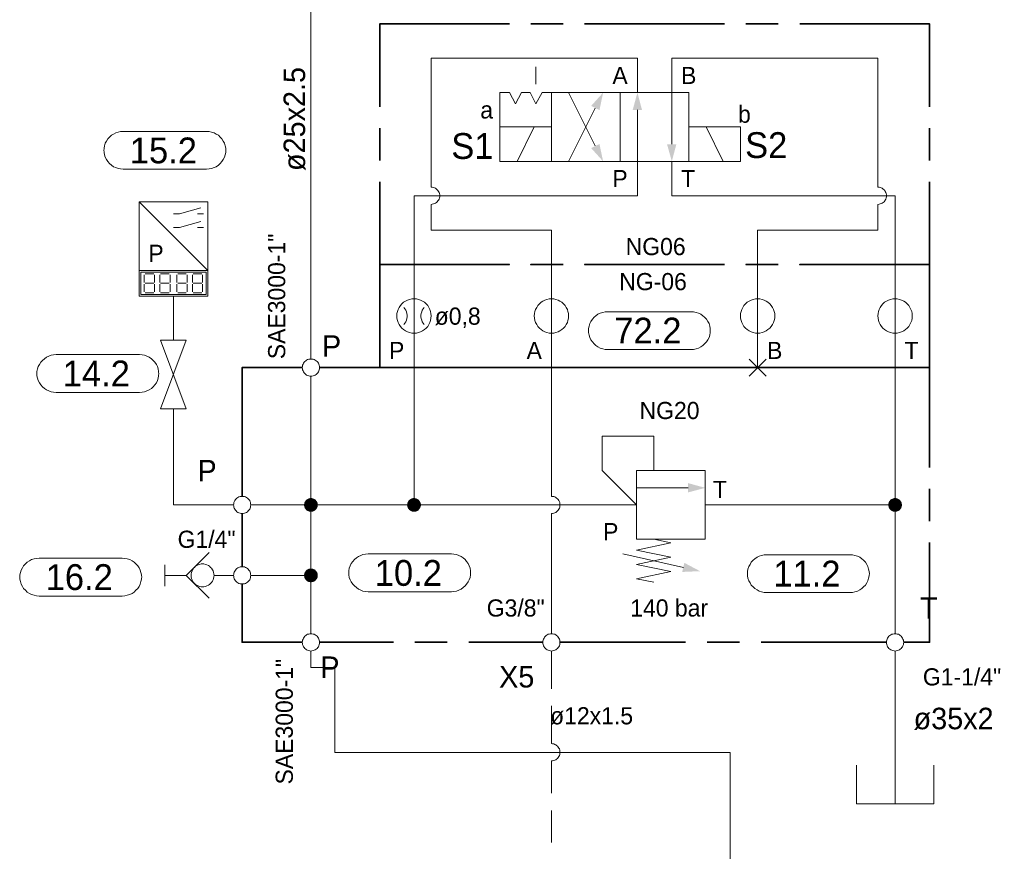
# Model space of a CAD drawing. Header units: millimetres. Extents: x 0 to 138, y 0 to 47.
# Tile 12 of 165: x 13.72 to 17.32, y 8.67 to 11.72. Entities that reach past the tile are written whole.
import ezdxf

# ---------------------------------------------------------------- set-up
doc = ezdxf.new("R2010")
doc.units = ezdxf.units.MM
for name, color, linetype in [('PDF_Geomertry', 7, 'Continuous'), ('PDF_Solid Fills', 7, 'Continuous'), ('PDF_Text', 7, 'Continuous')]:
    doc.layers.add(name, color=color, linetype=linetype)
doc.styles.add('PDF Arial', font='txt')

msp = doc.modelspace()

# ---------------------------------------------------------------- hatches: boundary and pattern name
at = {"layer": 'PDF_Solid Fills', "transparency": 33554559}
for points in [[(14.7854, 9.941), (14.7599, 9.941), (14.7604, 9.9443)], [(14.7854, 9.941), (14.7604, 9.9443), (14.7613, 9.9471)], [(14.7854, 9.941), (14.7613, 9.9471), (14.7618, 9.9507)], [(14.7854, 9.941), (14.7618, 9.9507), (14.7632, 9.9535)], [(14.7854, 9.941), (14.7632, 9.9535), (14.7654, 9.9562)], [(14.7854, 9.941), (14.7654, 9.9562), (14.7674, 9.959)], [(14.7854, 9.941), (14.7674, 9.959), (14.7696, 9.961)], [(14.7854, 9.941), (14.7696, 9.961), (14.7724, 9.9624)], [(14.7854, 9.941), (14.7724, 9.9624), (14.7757, 9.9638)], [(14.7854, 9.941), (14.7757, 9.9638), (14.7785, 9.9651)], [(14.7854, 9.941), (14.7785, 9.9651), (14.7821, 9.966)], [(14.7854, 9.941), (14.7821, 9.966), (14.7854, 9.966)], [(14.7854, 9.941), (14.7882, 9.966), (14.7918, 9.9651)], [(14.7854, 9.941), (14.7854, 9.966), (14.7882, 9.966)], [(14.7854, 9.941), (14.7918, 9.9651), (14.7946, 9.9638)], [(14.7854, 9.941), (14.7946, 9.9638), (14.7979, 9.9624)], [(14.7854, 9.941), (14.7979, 9.9624), (14.8007, 9.961)], [(14.7854, 9.941), (14.8007, 9.961), (14.8029, 9.959)], [(14.7854, 9.941), (14.8029, 9.959), (14.8049, 9.9562)], [(14.7854, 9.941), (14.8049, 9.9562), (14.8071, 9.9535)], [(14.7854, 9.941), (14.8071, 9.9535), (14.8085, 9.9507)], [(14.7854, 9.941), (14.8085, 9.9507), (14.8099, 9.9471)], [(14.7854, 9.941), (14.8099, 9.9471), (14.8099, 9.9443)], [(14.7854, 9.941), (14.8099, 9.9443), (14.8104, 9.941)], [(15.1626, 9.941), (15.1368, 9.941), (15.1376, 9.9443)], [(15.1626, 9.941), (15.1376, 9.9443), (15.1382, 9.9471)], [(15.1626, 9.941), (15.1382, 9.9471), (15.139, 9.9507)], [(15.1626, 9.941), (15.139, 9.9507), (15.1404, 9.9535)], [(15.1626, 9.941), (15.1404, 9.9535), (15.1424, 9.9562)], [(15.1626, 9.941), (15.1424, 9.9562), (15.1446, 9.959)], [(15.1626, 9.941), (15.1446, 9.959), (15.1474, 9.961)], [(15.1626, 9.941), (15.1474, 9.961), (15.1501, 9.9624)], [(15.1626, 9.941), (15.1501, 9.9624), (15.1529, 9.9638)], [(15.1626, 9.941), (15.1529, 9.9638), (15.1557, 9.9651)], [(15.1626, 9.941), (15.1557, 9.9651), (15.159, 9.966)], [(15.1626, 9.941), (15.159, 9.966), (15.1626, 9.966)], [(15.1626, 9.941), (15.1654, 9.966), (15.1687, 9.9651)], [(15.1626, 9.941), (15.1626, 9.966), (15.1654, 9.966)], [(15.1626, 9.941), (15.1687, 9.9651), (15.1724, 9.9638)], [(15.1626, 9.941), (15.1724, 9.9638), (15.1751, 9.9624)], [(15.1626, 9.941), (15.1751, 9.9624), (15.1779, 9.961)], [(15.1626, 9.941), (15.1779, 9.961), (15.1799, 9.959)], [(15.1626, 9.941), (15.1799, 9.959), (15.1821, 9.9562)], [(15.1626, 9.941), (15.1821, 9.9562), (15.184, 9.9535)], [(15.1626, 9.941), (15.184, 9.9535), (15.1854, 9.9507)], [(15.1626, 9.941), (15.1854, 9.9507), (15.1868, 9.9471)], [(15.1626, 9.941), (15.1868, 9.9471), (15.1876, 9.9443)], [(15.1626, 9.941), (15.1876, 9.9443), (15.1876, 9.941)], [(16.9224, 9.941), (16.8974, 9.941), (16.8979, 9.9443)], [(16.9224, 9.941), (16.8979, 9.9443), (16.8988, 9.9471)], [(16.9224, 9.941), (16.8988, 9.9471), (16.8993, 9.9507)], [(16.9224, 9.941), (16.8993, 9.9507), (16.9007, 9.9535)], [(16.9224, 9.941), (16.9007, 9.9535), (16.9029, 9.9562)], [(16.9224, 9.941), (16.9029, 9.9562), (16.9049, 9.959)], [(16.9224, 9.941), (16.9049, 9.959), (16.9071, 9.961)], [(16.9224, 9.941), (16.9071, 9.961), (16.9099, 9.9624)], [(16.9224, 9.941), (16.9099, 9.9624), (16.9132, 9.9638)], [(16.9224, 9.941), (16.9132, 9.9638), (16.916, 9.9651)], [(16.9224, 9.941), (16.916, 9.9651), (16.9196, 9.966)], [(16.9224, 9.941), (16.9196, 9.966), (16.9224, 9.966)], [(16.9224, 9.941), (16.9257, 9.966), (16.9293, 9.9651)], [(16.9224, 9.941), (16.9224, 9.966), (16.9257, 9.966)], [(16.9224, 9.941), (16.9293, 9.9651), (16.9321, 9.9638)], [(16.9224, 9.941), (16.9321, 9.9638), (16.9354, 9.9624)], [(16.9224, 9.941), (16.9354, 9.9624), (16.9382, 9.961)], [(16.9224, 9.941), (16.9382, 9.961), (16.9404, 9.959)], [(16.9224, 9.941), (16.9404, 9.959), (16.9424, 9.9562)], [(16.9224, 9.941), (16.9424, 9.9562), (16.9446, 9.9535)], [(16.9224, 9.941), (16.9446, 9.9535), (16.946, 9.9507)], [(16.9224, 9.941), (16.946, 9.9507), (16.9465, 9.9471)], [(16.9224, 9.941), (16.9465, 9.9471), (16.9474, 9.9443)], [(16.9224, 9.941), (16.9474, 9.9443), (16.9479, 9.941)], [(14.7854, 9.941), (14.7604, 9.9374), (14.7599, 9.941)], [(14.7854, 9.941), (14.7613, 9.9346), (14.7604, 9.9374)], [(14.7854, 9.941), (14.7618, 9.9313), (14.7613, 9.9346)], [(14.7854, 9.941), (14.7632, 9.9285), (14.7618, 9.9313)], [(14.7854, 9.941), (14.7654, 9.9257), (14.7632, 9.9285)], [(14.7854, 9.941), (14.7674, 9.9229), (14.7654, 9.9257)], [(14.7854, 9.941), (14.7696, 9.9207), (14.7674, 9.9229)], [(14.7854, 9.941), (14.7724, 9.9193), (14.7696, 9.9207)], [(14.7854, 9.941), (14.7757, 9.9179), (14.7724, 9.9193)], [(14.7854, 9.941), (14.7785, 9.9165), (14.7757, 9.9179)], [(14.7854, 9.941), (14.7821, 9.916), (14.7785, 9.9165)], [(14.7854, 9.941), (14.7854, 9.916), (14.7821, 9.916)], [(14.7854, 9.941), (14.7882, 9.916), (14.7854, 9.916)], [(14.7854, 9.941), (14.7918, 9.9165), (14.7882, 9.916)], [(14.7854, 9.941), (14.7946, 9.9179), (14.7918, 9.9165)], [(14.7854, 9.941), (14.7979, 9.9193), (14.7946, 9.9179)], [(14.7854, 9.941), (14.8007, 9.9207), (14.7979, 9.9193)], [(14.7854, 9.941), (14.8029, 9.9229), (14.8007, 9.9207)], [(14.7854, 9.941), (14.8049, 9.9257), (14.8029, 9.9229)], [(14.7854, 9.941), (14.8071, 9.9285), (14.8049, 9.9257)], [(14.7854, 9.941), (14.8085, 9.9313), (14.8071, 9.9285)], [(14.7854, 9.941), (14.8099, 9.9346), (14.8085, 9.9313)], [(14.7854, 9.941), (14.8099, 9.9374), (14.8099, 9.9346)], [(14.7854, 9.941), (14.8104, 9.941), (14.8099, 9.9374)], [(15.1626, 9.941), (15.1376, 9.9374), (15.1368, 9.941)], [(15.1626, 9.941), (15.1382, 9.9346), (15.1376, 9.9374)], [(15.1626, 9.941), (15.139, 9.9313), (15.1382, 9.9346)], [(15.1626, 9.941), (15.1404, 9.9285), (15.139, 9.9313)], [(15.1626, 9.941), (15.1424, 9.9257), (15.1404, 9.9285)], [(15.1626, 9.941), (15.1446, 9.9229), (15.1424, 9.9257)], [(15.1626, 9.941), (15.1474, 9.9207), (15.1446, 9.9229)], [(15.1626, 9.941), (15.1501, 9.9193), (15.1474, 9.9207)], [(15.1626, 9.941), (15.1529, 9.9179), (15.1501, 9.9193)], [(15.1626, 9.941), (15.1557, 9.9165), (15.1529, 9.9179)], [(15.1626, 9.941), (15.159, 9.916), (15.1557, 9.9165)], [(15.1626, 9.941), (15.1626, 9.916), (15.159, 9.916)], [(15.1626, 9.941), (15.1654, 9.916), (15.1626, 9.916)], [(15.1626, 9.941), (15.1687, 9.9165), (15.1654, 9.916)], [(15.1626, 9.941), (15.1724, 9.9179), (15.1687, 9.9165)], [(15.1626, 9.941), (15.1751, 9.9193), (15.1724, 9.9179)], [(15.1626, 9.941), (15.1779, 9.9207), (15.1751, 9.9193)], [(15.1626, 9.941), (15.1799, 9.9229), (15.1779, 9.9207)], [(15.1626, 9.941), (15.1821, 9.9257), (15.1799, 9.9229)], [(15.1626, 9.941), (15.184, 9.9285), (15.1821, 9.9257)], [(15.1626, 9.941), (15.1854, 9.9313), (15.184, 9.9285)], [(15.1626, 9.941), (15.1868, 9.9346), (15.1854, 9.9313)], [(15.1626, 9.941), (15.1876, 9.9374), (15.1868, 9.9346)], [(15.1626, 9.941), (15.1876, 9.941), (15.1876, 9.9374)], [(16.9224, 9.941), (16.8979, 9.9374), (16.8974, 9.941)], [(16.9224, 9.941), (16.8988, 9.9346), (16.8979, 9.9374)], [(16.9224, 9.941), (16.8993, 9.9313), (16.8988, 9.9346)], [(16.9224, 9.941), (16.9007, 9.9285), (16.8993, 9.9313)], [(16.9224, 9.941), (16.9029, 9.9257), (16.9007, 9.9285)], [(16.9224, 9.941), (16.9049, 9.9229), (16.9029, 9.9257)], [(16.9224, 9.941), (16.9071, 9.9207), (16.9049, 9.9229)], [(16.9224, 9.941), (16.9099, 9.9193), (16.9071, 9.9207)], [(16.9224, 9.941), (16.9132, 9.9179), (16.9099, 9.9193)], [(16.9224, 9.941), (16.916, 9.9165), (16.9132, 9.9179)], [(16.9224, 9.941), (16.9196, 9.916), (16.916, 9.9165)], [(16.9224, 9.941), (16.9224, 9.916), (16.9196, 9.916)], [(16.9224, 9.941), (16.9257, 9.916), (16.9224, 9.916)], [(16.9224, 9.941), (16.9293, 9.9165), (16.9257, 9.916)], [(16.9224, 9.941), (16.9321, 9.9179), (16.9293, 9.9165)], [(16.9224, 9.941), (16.9354, 9.9193), (16.9321, 9.9179)], [(16.9224, 9.941), (16.9382, 9.9207), (16.9354, 9.9193)], [(16.9224, 9.941), (16.9404, 9.9229), (16.9382, 9.9207)], [(16.9224, 9.941), (16.9424, 9.9257), (16.9404, 9.9229)], [(16.9224, 9.941), (16.9446, 9.9285), (16.9424, 9.9257)], [(16.9224, 9.941), (16.946, 9.9313), (16.9446, 9.9285)], [(16.9224, 9.941), (16.9465, 9.9346), (16.946, 9.9313)], [(16.9224, 9.941), (16.9474, 9.9374), (16.9465, 9.9346)], [(16.9224, 9.941), (16.9479, 9.941), (16.9474, 9.9374)], [(14.7854, 9.6832), (14.7613, 9.6896), (14.7618, 9.6929)], [(14.7854, 9.6832), (14.7618, 9.6929), (14.7632, 9.6957)], [(14.7854, 9.6832), (14.7632, 9.6957), (14.7654, 9.6985)], [(14.7854, 9.6832), (14.7654, 9.6985), (14.7674, 9.7007)], [(14.7854, 9.6832), (14.7674, 9.7007), (14.7696, 9.7035)], [(14.7854, 9.6832), (14.7696, 9.7035), (14.7724, 9.7049)], [(14.7854, 9.6832), (14.7724, 9.7049), (14.7757, 9.7062)], [(14.7854, 9.6832), (14.7757, 9.7062), (14.7785, 9.7076)], [(14.7854, 9.6832), (14.7785, 9.7076), (14.7821, 9.7082)], [(14.7854, 9.6832), (14.7821, 9.7082), (14.7854, 9.7082)], [(14.7854, 9.6832), (14.7882, 9.7082), (14.7918, 9.7076)], [(14.7854, 9.6832), (14.7854, 9.7082), (14.7882, 9.7082)], [(14.7854, 9.6832), (14.7918, 9.7076), (14.7946, 9.7062)], [(14.7854, 9.6832), (14.7946, 9.7062), (14.7979, 9.7049)], [(14.7854, 9.6832), (14.7979, 9.7049), (14.8007, 9.7035)], [(14.7854, 9.6832), (14.8007, 9.7035), (14.8029, 9.7007)], [(14.7854, 9.6832), (14.8029, 9.7007), (14.8049, 9.6985)], [(14.7854, 9.6832), (14.8049, 9.6985), (14.8071, 9.6957)], [(14.7854, 9.6832), (14.8071, 9.6957), (14.8085, 9.6929)], [(14.7854, 9.6832), (14.8085, 9.6929), (14.8099, 9.6896)], [(14.7854, 9.6832), (14.7599, 9.6832), (14.7604, 9.6868)], [(14.7854, 9.6832), (14.7604, 9.6799), (14.7599, 9.6832)], [(14.7854, 9.6832), (14.7604, 9.6868), (14.7613, 9.6896)], [(14.7854, 9.6832), (14.7613, 9.6763), (14.7604, 9.6799)], [(14.7854, 9.6832), (14.7618, 9.6735), (14.7613, 9.6763)], [(14.7854, 9.6832), (14.7632, 9.6707), (14.7618, 9.6735)], [(14.7854, 9.6832), (14.7654, 9.6679), (14.7632, 9.6707)], [(14.7854, 9.6832), (14.7674, 9.6651), (14.7654, 9.6679)], [(14.7854, 9.6832), (14.7696, 9.6632), (14.7674, 9.6651)], [(14.7854, 9.6832), (14.7724, 9.661), (14.7696, 9.6632)], [(14.7854, 9.6832), (14.7757, 9.6596), (14.7724, 9.661)], [(14.7854, 9.6832), (14.7785, 9.659), (14.7757, 9.6596)], [(14.7854, 9.6832), (14.7821, 9.6582), (14.7785, 9.659)], [(14.7854, 9.6832), (14.7854, 9.6582), (14.7821, 9.6582)], [(14.7854, 9.6832), (14.8099, 9.6896), (14.8099, 9.6868)], [(14.7854, 9.6832), (14.8099, 9.6868), (14.8104, 9.6832)], [(14.7854, 9.6832), (14.7882, 9.6582), (14.7854, 9.6582)], [(14.7854, 9.6832), (14.7918, 9.659), (14.7882, 9.6582)], [(14.7854, 9.6832), (14.7946, 9.6596), (14.7918, 9.659)], [(14.7854, 9.6832), (14.7979, 9.661), (14.7946, 9.6596)], [(14.7854, 9.6832), (14.8007, 9.6632), (14.7979, 9.661)], [(14.7854, 9.6832), (14.8029, 9.6651), (14.8007, 9.6632)], [(14.7854, 9.6832), (14.8049, 9.6679), (14.8029, 9.6651)], [(14.7854, 9.6832), (14.8071, 9.6707), (14.8049, 9.6679)], [(14.7854, 9.6832), (14.8085, 9.6735), (14.8071, 9.6707)], [(14.7854, 9.6832), (14.8099, 9.6763), (14.8085, 9.6735)], [(14.7854, 9.6832), (14.8099, 9.6799), (14.8099, 9.6763)], [(14.7854, 9.6832), (14.8104, 9.6832), (14.8099, 9.6799)]]:
    msp.add_hatch(color=256, dxfattribs=at).paths.add_polyline_path(points)

# ---------------------------------------------------------------- linework, layer by layer
at = {"layer": 'PDF_Geomertry', "lineweight": 15}
for points in [[(14.7854, 10.4749), (14.7854, 11.8554)], [(15.9799, 11.4499), (15.9799, 11.5757), (15.2251, 11.5757), (15.2251, 11.104), (15.2293, 11.1035), (15.2335, 11.1026), (15.2376, 11.1012), (15.241, 11.0999), (15.2446, 11.0971), (15.2474, 11.0943), (15.2501, 11.0915), (15.2521, 11.0882), (15.2543, 11.0846), (15.2557, 11.0804), (15.2563, 11.0763), (15.2563, 11.0721), (15.2563, 11.0688), (15.2557, 11.0646), (15.2543, 11.0604), (15.2521, 11.0568), (15.2501, 11.0535), (15.2474, 11.0499), (15.2446, 11.0479), (15.241, 11.0451), (15.2376, 11.0438), (15.2335, 11.0424), (15.2293, 11.0415), (15.2251, 11.041), (15.2293, 11.0415), (15.2335, 11.0424), (15.2376, 11.0438), (15.241, 11.0451), (15.2446, 11.0479), (15.2474, 11.0499), (15.2501, 11.0535), (15.2521, 11.0568), (15.2543, 11.0604), (15.2557, 11.0646), (15.2563, 11.0688), (15.2563, 11.0721), (15.2563, 11.0763), (15.2557, 11.0804), (15.2543, 11.0846), (15.2521, 11.0882), (15.2501, 11.0915), (15.2474, 11.0943), (15.2446, 11.0971), (15.241, 11.0999), (15.2376, 11.1012), (15.2335, 11.1026), (15.2293, 11.1035), (15.2251, 11.104)], [(16.8599, 11.104), (16.8599, 11.5757), (16.1057, 11.5757), (16.1057, 11.4499), (16.1057, 11.261)], [(15.6085, 11.4813), (15.6085, 11.5438)], [(15.7279, 11.4499), (15.8257, 11.2549)], [(16.0396, 10.0665), (16.0396, 10.1924), (15.8507, 10.1924), (15.8507, 10.0665), (15.9765, 9.941), (15.1626, 9.941), (15.1626, 10.4438), (15.1626, 10.8207), (15.1626, 11.0721), (15.9799, 11.0721), (15.9799, 11.1985), (15.9799, 11.3868)], [(15.7279, 11.1985), (15.8257, 11.3937)], [(15.5396, 11.1985), (15.6021, 11.3243)], [(16.2937, 11.1985), (16.2312, 11.3243)], [(16.9224, 9.4693), (16.9224, 9.941), (16.9224, 10.4438), (16.9224, 10.8207), (16.9224, 11.0721), (16.1057, 11.0721), (16.1057, 11.1985)], [(16.4196, 10.4438), (16.4196, 10.8207), (16.4196, 10.9465), (16.8599, 10.9465), (16.8599, 11.041), (16.864, 11.0415), (16.8682, 11.0424), (16.8715, 11.0438), (16.8757, 11.0451), (16.8793, 11.0479), (16.8821, 11.0499), (16.8849, 11.0535), (16.8868, 11.0568), (16.889, 11.0604), (16.8904, 11.0646), (16.891, 11.0688), (16.891, 11.0721), (16.891, 11.0763), (16.8904, 11.0804), (16.889, 11.0846), (16.8868, 11.0882), (16.8849, 11.0915), (16.8821, 11.0943), (16.8793, 11.0971), (16.8757, 11.0999), (16.8715, 11.1012), (16.8682, 11.1026), (16.864, 11.1035), (16.8599, 11.104), (16.864, 11.1035), (16.8682, 11.1026), (16.8715, 11.1012), (16.8757, 11.0999), (16.8793, 11.0971), (16.8821, 11.0943), (16.8849, 11.0915), (16.8868, 11.0882), (16.889, 11.0846), (16.8904, 11.0804), (16.891, 11.0763), (16.891, 11.0721), (16.891, 11.0688), (16.8904, 11.0646), (16.889, 11.0604), (16.8868, 11.0568), (16.8849, 11.0535), (16.8821, 11.0499), (16.8793, 11.0479), (16.8757, 11.0451), (16.8715, 11.0438), (16.8682, 11.0424), (16.864, 11.0415), (16.8599, 11.041)], [(14.1562, 10.7993), (14.1562, 10.7049), (14.4076, 10.7049), (14.4076, 10.7993), (14.1562, 11.0507)], [(14.2821, 11.0063), (14.3043, 11.0063), (14.3826, 11.0285)], [(15.2251, 11.041), (15.2251, 10.9465), (15.6654, 10.9465), (15.6654, 10.8207), (15.6654, 10.4438), (15.6654, 9.9721)], [(14.3701, 11.0063), (14.3924, 11.0063)], [(14.2821, 10.9562), (14.3043, 10.9562), (14.3826, 10.9785)], [(14.3701, 10.9562), (14.3924, 10.9562)], [(14.1751, 10.7549), (14.1751, 10.7832)], [(14.1785, 10.7868), (14.2099, 10.7868)], [(14.2132, 10.7832), (14.2132, 10.7549)], [(14.2321, 10.7549), (14.2321, 10.7832)], [(14.2349, 10.7868), (14.2668, 10.7868)], [(14.2696, 10.7832), (14.2696, 10.7549)], [(14.2946, 10.7549), (14.2946, 10.7832)], [(14.2979, 10.7868), (14.3293, 10.7868)], [(14.3326, 10.7832), (14.3326, 10.7549)], [(14.3515, 10.7549), (14.3515, 10.7832)], [(14.3543, 10.7868), (14.3863, 10.7868)], [(14.389, 10.7832), (14.389, 10.7549)], [(14.1751, 10.7207), (14.1751, 10.7485)], [(14.1785, 10.7521), (14.2099, 10.7521)], [(14.2132, 10.7485), (14.2132, 10.7207)], [(14.2321, 10.7207), (14.2321, 10.7485)], [(14.2349, 10.7521), (14.2668, 10.7521)], [(14.2696, 10.7485), (14.2696, 10.7207)], [(14.2946, 10.7207), (14.2946, 10.7485)], [(14.2979, 10.7521), (14.3293, 10.7521)], [(14.3326, 10.7485), (14.3326, 10.7207)], [(14.3515, 10.7207), (14.3515, 10.7485)], [(14.3543, 10.7521), (14.3863, 10.7521)], [(14.389, 10.7485), (14.389, 10.7207)], [(14.2099, 10.7174), (14.1785, 10.7174)], [(14.2668, 10.7174), (14.2349, 10.7174)], [(14.2821, 10.5443), (14.2821, 10.7049)], [(14.3293, 10.7174), (14.2979, 10.7174)], [(14.3863, 10.7174), (14.3543, 10.7174)], [(15.1626, 10.6951), (15.1626, 10.5693)], [(16.4196, 10.6951), (16.4196, 10.5693)], [(16.9224, 10.6951), (16.9224, 10.5693)], [(15.1251, 10.6012), (15.1293, 10.6063), (15.1321, 10.611), (15.1349, 10.6174), (15.1363, 10.6229), (15.1368, 10.629), (15.1368, 10.6354), (15.1363, 10.6415), (15.1349, 10.6479), (15.1321, 10.6535), (15.1293, 10.659), (15.1251, 10.6637)], [(15.1993, 10.6637), (15.196, 10.659), (15.1924, 10.6535), (15.1904, 10.6479), (15.1882, 10.6415), (15.1876, 10.6354), (15.1876, 10.629), (15.1882, 10.6229), (15.1904, 10.6174), (15.1924, 10.611), (15.196, 10.6063), (15.1993, 10.6012)], [(16.3882, 10.4124), (16.4515, 10.4749)], [(16.4515, 10.4124), (16.3882, 10.4749)], [(14.7854, 10.4124), (14.7854, 9.941), (14.7854, 9.6832), (14.7854, 9.4693)], [(14.5021, 9.941), (14.2821, 9.941), (14.2821, 10.2929)], [(15.9765, 10.0035), (16.1654, 10.0035)], [(15.6654, 9.4693), (15.6654, 9.9096), (15.6696, 9.9096), (15.6738, 9.9104), (15.6771, 9.9118), (15.6812, 9.9137), (15.684, 9.916), (15.6876, 9.9188), (15.6904, 9.9215), (15.6924, 9.9249), (15.6946, 9.929), (15.696, 9.9326), (15.6965, 9.9368), (15.6965, 9.941), (15.6965, 9.9451), (15.696, 9.9493), (15.6946, 9.9526), (15.6924, 9.9568), (15.6904, 9.9604), (15.6876, 9.9632), (15.684, 9.966), (15.6812, 9.9679), (15.6771, 9.9701), (15.6738, 9.9715), (15.6696, 9.9721), (15.6654, 9.9721), (15.6696, 9.9721), (15.6738, 9.9715), (15.6771, 9.9701), (15.6812, 9.9679), (15.684, 9.966), (15.6876, 9.9632), (15.6904, 9.9604), (15.6924, 9.9568), (15.6946, 9.9526), (15.696, 9.9493), (15.6965, 9.9451), (15.6965, 9.941), (15.6965, 9.9368), (15.696, 9.9326), (15.6946, 9.929), (15.6924, 9.9249), (15.6904, 9.9215), (15.6876, 9.9188), (15.684, 9.916), (15.6812, 9.9137), (15.6771, 9.9118), (15.6738, 9.9104), (15.6696, 9.9096), (15.6654, 9.9096)], [(14.5654, 9.941), (14.7854, 9.941), (15.1626, 9.941)], [(16.2279, 9.941), (16.9224, 9.941)], [(16.0396, 9.8151), (16.1021, 9.8021), (15.9765, 9.7757), (16.1021, 9.7499), (15.9765, 9.7235), (16.1021, 9.6971), (15.9765, 9.6707), (16.0396, 9.6582)], [(14.4132, 9.7674), (14.3293, 9.6832), (14.4132, 9.5993)], [(15.9265, 9.7618), (16.1479, 9.7124)], [(14.2507, 9.6437), (14.2507, 9.7221)], [(14.3293, 9.6832), (14.2507, 9.6832)], [(14.4307, 9.6832), (14.4549, 9.6832), (14.5021, 9.6832)], [(14.5654, 9.6832), (14.7854, 9.6832)], [(14.0751, 6.1874), (14.0751, 6.2757), (14.0751, 6.716), (14.1187, 6.716), (14.6465, 6.716), (16.1868, 6.716), (16.3188, 6.716), (16.3188, 6.9799), (16.3188, 9.0354), (14.8729, 9.0354), (14.8729, 9.3465), (14.7854, 9.3465), (14.7854, 9.4063)], [(15.6654, 9.2679), (15.6654, 9.4063)], [(16.9224, 8.8471), (16.9224, 9.0549), (16.9224, 9.4063)], [(15.6654, 9.0674), (15.6654, 9.2054)], [(15.6654, 8.886), (15.6654, 9.004), (15.6696, 9.004), (15.6738, 9.0054), (15.6771, 9.0068), (15.6812, 9.0082), (15.684, 9.0104), (15.6876, 9.0132), (15.6904, 9.0165), (15.6924, 9.0201), (15.6946, 9.0235), (15.696, 9.0276), (15.6965, 9.0313), (15.6965, 9.0354), (15.6965, 9.0396), (15.696, 9.0438), (15.6946, 9.0479), (15.6924, 9.0513), (15.6904, 9.0549), (15.6876, 9.0576), (15.684, 9.0604), (15.6812, 9.0632), (15.6771, 9.0646), (15.6738, 9.066), (15.6696, 9.0665), (15.6654, 9.0674), (15.6696, 9.0665), (15.6738, 9.066), (15.6771, 9.0646), (15.6812, 9.0632), (15.684, 9.0604), (15.6876, 9.0576), (15.6904, 9.0549), (15.6924, 9.0513), (15.6946, 9.0479), (15.696, 9.0438), (15.6965, 9.0396), (15.6965, 9.0354), (15.6965, 9.0313), (15.696, 9.0276), (15.6946, 9.0235), (15.6924, 9.0201), (15.6904, 9.0165), (15.6876, 9.0132), (15.684, 9.0104), (15.6812, 9.0082), (15.6771, 9.0068), (15.6738, 9.0054), (15.6696, 9.004), (15.6654, 9.004)], [(16.7812, 8.9882), (16.7812, 8.8471), (17.064, 8.8471), (17.064, 8.9882)], [(15.6654, 8.7049), (15.6654, 8.8229)]]:
    msp.add_lwpolyline(points, dxfattribs=at)
at = {"layer": 'PDF_Geomertry', "lineweight": 35}
for points in [[(15.5113, 11.7013), (15.0368, 11.7013), (15.0368, 11.3985)], [(15.7076, 11.7013), (15.5896, 11.7013)], [(16.2988, 11.7013), (15.7868, 11.7013)], [(16.4951, 11.7013), (16.3771, 11.7013)], [(17.0488, 11.3985), (17.0488, 11.7013), (16.5737, 11.7013)], [(15.0368, 11.3201), (15.0368, 11.2021)], [(17.0488, 11.2021), (17.0488, 11.3201)], [(15.5113, 10.4438), (15.0368, 10.4438), (15.0368, 10.8207), (15.5113, 10.8207), (15.0368, 10.8207), (15.0368, 11.1235)], [(16.5737, 10.4438), (17.0488, 10.4438), (17.0488, 10.8207), (16.5737, 10.8207), (17.0488, 10.8207), (17.0488, 11.1235)], [(14.5335, 9.9721), (14.5335, 10.4438), (14.7535, 10.4438)], [(14.8168, 10.4438), (15.4007, 10.4438)], [(15.4799, 10.4438), (15.5979, 10.4438)], [(15.7076, 10.4438), (15.5896, 10.4438)], [(15.6765, 10.4438), (16.1882, 10.4438)], [(16.2988, 10.4438), (15.7868, 10.4438)], [(16.2674, 10.4438), (16.3854, 10.4438)], [(16.4951, 10.4438), (16.3771, 10.4438)], [(16.464, 10.4438), (17.0488, 10.4438), (17.0488, 10.0785)], [(17.0488, 9.8818), (17.0488, 9.9999)], [(14.5335, 9.7146), (14.5335, 9.9096)], [(16.9543, 9.4382), (17.0488, 9.4382), (17.0488, 9.8035)], [(14.7535, 9.4382), (14.5335, 9.4382), (14.5335, 9.6521)], [(14.8168, 9.4382), (15.0876, 9.4382)], [(15.166, 9.4382), (15.284, 9.4382)], [(15.3632, 9.4382), (15.634, 9.4382)], [(15.6965, 9.4382), (16.1562, 9.4382)], [(16.2349, 9.4382), (16.3529, 9.4382)], [(16.4321, 9.4382), (16.891, 9.4382)]]:
    msp.add_lwpolyline(points, dxfattribs=at)
at = {"layer": 'PDF_Geomertry', "lineweight": 15}
for points in [[(15.6654, 11.3243), (15.6654, 11.4499), (15.6307, 11.4499), (15.6085, 11.409), (15.5868, 11.4499), (15.5557, 11.4499), (15.5335, 11.409), (15.5113, 11.4499), (15.4765, 11.4499), (15.4765, 11.3243)], [(15.9168, 11.4499), (15.6654, 11.4499), (15.6654, 11.1985), (15.9168, 11.1985), (15.9168, 11.4499)], [(16.1682, 11.1985), (15.9168, 11.1985), (15.9168, 11.4499), (16.1682, 11.4499), (16.1682, 11.1985)], [(15.4765, 11.1985), (15.6654, 11.1985), (15.6654, 11.3243), (15.4765, 11.3243), (15.4765, 11.1985)], [(16.1682, 11.1985), (16.3571, 11.1985), (16.3571, 11.3243), (16.1682, 11.3243), (16.1682, 11.1985)], [(14.4035, 11.3082), (14.4126, 11.3076), (14.4215, 11.3054), (14.4307, 11.3026), (14.4382, 11.2985), (14.4465, 11.2938), (14.4535, 11.2874), (14.459, 11.2804), (14.4646, 11.2729), (14.4688, 11.2646), (14.4715, 11.2554), (14.4738, 11.2465), (14.4738, 11.2374), (14.4738, 11.241), (14.4738, 11.2313), (14.4715, 11.2221), (14.4688, 11.2138), (14.4646, 11.2054), (14.459, 11.1979), (14.4535, 11.191), (14.4465, 11.1846), (14.4382, 11.179), (14.4307, 11.1757), (14.4215, 11.1721), (14.4126, 11.1707), (14.4035, 11.1701), (14.0987, 11.1701), (14.089, 11.1707), (14.0799, 11.1721), (14.0715, 11.1757), (14.0632, 11.179), (14.0557, 11.1846), (14.0479, 11.191), (14.0424, 11.1979), (14.0368, 11.2054), (14.0326, 11.2138), (14.0299, 11.2221), (14.0285, 11.2313), (14.0279, 11.241), (14.0279, 11.2374), (14.0285, 11.2465), (14.0299, 11.2554), (14.0326, 11.2646), (14.0368, 11.2729), (14.0424, 11.2804), (14.0479, 11.2874), (14.0557, 11.2938), (14.0632, 11.2985), (14.0715, 11.3026), (14.0799, 11.3054), (14.089, 11.3076), (14.0987, 11.3082), (14.4035, 11.3082)], [(14.1562, 10.7993), (14.4076, 10.7993), (14.4076, 11.0507), (14.1562, 11.0507), (14.1562, 10.7993)], [(14.1626, 10.7929), (14.4015, 10.7929), (14.4015, 10.711), (14.1626, 10.711), (14.1626, 10.7929)], [(15.2251, 10.6326), (15.2243, 10.641), (15.2229, 10.6485), (15.2201, 10.6563), (15.2168, 10.6637), (15.2126, 10.6707), (15.2071, 10.6771), (15.2007, 10.6826), (15.1938, 10.6868), (15.1863, 10.6901), (15.1785, 10.6929), (15.171, 10.6951), (15.1626, 10.6951), (15.1543, 10.6951), (15.146, 10.6929), (15.1382, 10.6901), (15.1307, 10.6868), (15.1243, 10.6826), (15.1182, 10.6771), (15.1126, 10.6707), (15.1076, 10.6637), (15.1043, 10.6563), (15.1015, 10.6485), (15.1001, 10.641), (15.0993, 10.6326), (15.1001, 10.6243), (15.1015, 10.616), (15.1043, 10.6082), (15.1076, 10.6012), (15.1126, 10.5943), (15.1182, 10.5882), (15.1243, 10.5826), (15.1307, 10.5776), (15.1382, 10.5743), (15.146, 10.5715), (15.1543, 10.5701), (15.1626, 10.5693), (15.171, 10.5701), (15.1785, 10.5715), (15.1863, 10.5743), (15.1938, 10.5776), (15.2007, 10.5826), (15.2071, 10.5882), (15.2126, 10.5943), (15.2168, 10.6012), (15.2201, 10.6082), (15.2229, 10.616), (15.2243, 10.6243), (15.2251, 10.6326)], [(15.7279, 10.6326), (15.7279, 10.641), (15.7257, 10.6485), (15.7238, 10.6563), (15.7196, 10.6637), (15.7154, 10.6707), (15.7099, 10.6771), (15.7035, 10.6826), (15.6965, 10.6868), (15.6896, 10.6901), (15.6812, 10.6929), (15.6738, 10.6951), (15.6654, 10.6951), (15.6571, 10.6951), (15.6488, 10.6929), (15.641, 10.6901), (15.634, 10.6868), (15.6271, 10.6826), (15.621, 10.6771), (15.6154, 10.6707), (15.6113, 10.6637), (15.6071, 10.6563), (15.6043, 10.6485), (15.6029, 10.641), (15.6021, 10.6326), (15.6029, 10.6243), (15.6043, 10.616), (15.6071, 10.6082), (15.6113, 10.6012), (15.6154, 10.5943), (15.621, 10.5882), (15.6271, 10.5826), (15.634, 10.5776), (15.641, 10.5743), (15.6488, 10.5715), (15.6571, 10.5701), (15.6654, 10.5693), (15.6738, 10.5701), (15.6812, 10.5715), (15.6896, 10.5743), (15.6965, 10.5776), (15.7035, 10.5826), (15.7099, 10.5882), (15.7154, 10.5943), (15.7196, 10.6012), (15.7238, 10.6082), (15.7257, 10.616), (15.7279, 10.6243), (15.7279, 10.6326)], [(16.4826, 10.6326), (16.4821, 10.641), (16.4807, 10.6485), (16.4779, 10.6563), (16.4743, 10.6637), (16.4696, 10.6707), (16.464, 10.6771), (16.4576, 10.6826), (16.4515, 10.6868), (16.4438, 10.6901), (16.4363, 10.6929), (16.4279, 10.6951), (16.4196, 10.6951), (16.4113, 10.6951), (16.4035, 10.6929), (16.396, 10.6901), (16.3882, 10.6868), (16.3813, 10.6826), (16.3751, 10.6771), (16.3696, 10.6707), (16.3654, 10.6637), (16.3618, 10.6563), (16.359, 10.6485), (16.3576, 10.641), (16.3571, 10.6326), (16.3576, 10.6243), (16.359, 10.616), (16.3618, 10.6082), (16.3654, 10.6012), (16.3696, 10.5943), (16.3751, 10.5882), (16.3813, 10.5826), (16.3882, 10.5776), (16.396, 10.5743), (16.4035, 10.5715), (16.4113, 10.5701), (16.4196, 10.5693), (16.4279, 10.5701), (16.4363, 10.5715), (16.4438, 10.5743), (16.4515, 10.5776), (16.4576, 10.5826), (16.464, 10.5882), (16.4696, 10.5943), (16.4743, 10.6012), (16.4779, 10.6082), (16.4807, 10.616), (16.4821, 10.6243), (16.4826, 10.6326)], [(16.9854, 10.6326), (16.9849, 10.641), (16.9835, 10.6485), (16.9807, 10.6563), (16.9771, 10.6637), (16.9724, 10.6707), (16.9674, 10.6771), (16.9613, 10.6826), (16.9543, 10.6868), (16.9465, 10.6901), (16.939, 10.6929), (16.9307, 10.6951), (16.9224, 10.6951), (16.9146, 10.6951), (16.9062, 10.6929), (16.8988, 10.6901), (16.891, 10.6868), (16.884, 10.6826), (16.8779, 10.6771), (16.8729, 10.6707), (16.8682, 10.6637), (16.8646, 10.6563), (16.8618, 10.6485), (16.8604, 10.641), (16.8599, 10.6326), (16.8604, 10.6243), (16.8618, 10.616), (16.8646, 10.6082), (16.8682, 10.6012), (16.8729, 10.5943), (16.8779, 10.5882), (16.884, 10.5826), (16.891, 10.5776), (16.8988, 10.5743), (16.9062, 10.5715), (16.9146, 10.5701), (16.9224, 10.5693), (16.9307, 10.5701), (16.939, 10.5715), (16.9465, 10.5743), (16.9543, 10.5776), (16.9613, 10.5826), (16.9674, 10.5882), (16.9724, 10.5943), (16.9771, 10.6012), (16.9807, 10.6082), (16.9835, 10.616), (16.9849, 10.6243), (16.9854, 10.6326)], [(16.1757, 10.6479), (16.1854, 10.6479), (16.1946, 10.6457), (16.2029, 10.6429), (16.2113, 10.6388), (16.2188, 10.6332), (16.2257, 10.6276), (16.2321, 10.6207), (16.2376, 10.6124), (16.2418, 10.6049), (16.2446, 10.5957), (16.246, 10.5868), (16.2465, 10.5776), (16.2465, 10.5804), (16.246, 10.5715), (16.2446, 10.5624), (16.2418, 10.5535), (16.2376, 10.5451), (16.2321, 10.5374), (16.2257, 10.5304), (16.2188, 10.5243), (16.2113, 10.5193), (16.2029, 10.5151), (16.1946, 10.5124), (16.1854, 10.5104), (16.1757, 10.5096), (15.871, 10.5096), (15.8618, 10.5104), (15.8529, 10.5124), (15.8438, 10.5151), (15.8354, 10.5193), (15.8279, 10.5243), (15.821, 10.5304), (15.8154, 10.5374), (15.8099, 10.5451), (15.8057, 10.5535), (15.8029, 10.5624), (15.8007, 10.5715), (15.8007, 10.5804), (15.8007, 10.5776), (15.8007, 10.5868), (15.8029, 10.5957), (15.8057, 10.6049), (15.8099, 10.6124), (15.8154, 10.6207), (15.821, 10.6276), (15.8279, 10.6332), (15.8354, 10.6388), (15.8438, 10.6429), (15.8529, 10.6457), (15.8618, 10.6479), (15.871, 10.6479), (16.1757, 10.6479)], [(14.2349, 10.2929), (14.3293, 10.5443), (14.2349, 10.5443), (14.3293, 10.2929), (14.2349, 10.2929)], [(14.1585, 10.491), (14.1674, 10.4901), (14.1765, 10.4888), (14.1849, 10.4854), (14.1932, 10.4813), (14.2015, 10.4762), (14.2085, 10.4701), (14.214, 10.4632), (14.2196, 10.4554), (14.2238, 10.4471), (14.2265, 10.4388), (14.2279, 10.4299), (14.2285, 10.4201), (14.2285, 10.4235), (14.2279, 10.4137), (14.2265, 10.4049), (14.2238, 10.3965), (14.2196, 10.3882), (14.214, 10.3804), (14.2085, 10.3735), (14.2015, 10.3674), (14.1932, 10.3624), (14.1849, 10.3582), (14.1765, 10.3549), (14.1674, 10.3535), (14.1585, 10.3526), (13.8529, 10.3526), (13.8437, 10.3535), (13.8349, 10.3549), (13.8257, 10.3582), (13.8182, 10.3624), (13.8099, 10.3674), (13.8029, 10.3735), (13.7974, 10.3804), (13.7918, 10.3882), (13.7876, 10.3965), (13.7849, 10.4049), (13.7826, 10.4137), (13.7826, 10.4235), (13.7826, 10.4201), (13.7826, 10.4299), (13.7849, 10.4388), (13.7876, 10.4471), (13.7918, 10.4554), (13.7974, 10.4632), (13.8029, 10.4701), (13.8099, 10.4762), (13.8182, 10.4813), (13.8257, 10.4854), (13.8349, 10.4888), (13.8437, 10.4901), (13.8529, 10.491), (14.1585, 10.491)], [(14.8168, 10.4438), (14.816, 10.4479), (14.8154, 10.4521), (14.814, 10.4562), (14.8126, 10.4596), (14.8099, 10.4632), (14.8076, 10.466), (14.8043, 10.4688), (14.8007, 10.4707), (14.7974, 10.4729), (14.7932, 10.4743), (14.789, 10.4749), (14.7854, 10.4749), (14.7812, 10.4749), (14.7771, 10.4743), (14.7729, 10.4729), (14.7696, 10.4707), (14.766, 10.4688), (14.7632, 10.466), (14.7604, 10.4632), (14.7576, 10.4596), (14.7563, 10.4562), (14.7549, 10.4521), (14.7543, 10.4479), (14.7535, 10.4438), (14.7543, 10.4396), (14.7549, 10.4354), (14.7563, 10.4318), (14.7576, 10.4285), (14.7604, 10.4249), (14.7632, 10.4215), (14.766, 10.4188), (14.7696, 10.4165), (14.7729, 10.4146), (14.7771, 10.4132), (14.7812, 10.4124), (14.7854, 10.4124), (14.789, 10.4124), (14.7932, 10.4132), (14.7974, 10.4146), (14.8007, 10.4165), (14.8043, 10.4188), (14.8076, 10.4215), (14.8099, 10.4249), (14.8126, 10.4285), (14.814, 10.4318), (14.8154, 10.4354), (14.816, 10.4396), (14.8168, 10.4438)], [(16.2279, 10.0665), (15.9765, 10.0665), (15.9765, 9.8151), (16.2279, 9.8151), (16.2279, 10.0665)], [(14.5654, 9.941), (14.5646, 9.9451), (14.564, 9.9493), (14.5626, 9.9526), (14.5613, 9.9568), (14.5585, 9.9604), (14.5557, 9.9632), (14.5529, 9.966), (14.5493, 9.9679), (14.546, 9.9701), (14.5418, 9.9715), (14.5376, 9.9721), (14.5335, 9.9721), (14.5299, 9.9721), (14.5257, 9.9715), (14.5215, 9.9701), (14.5182, 9.9679), (14.5146, 9.966), (14.5113, 9.9632), (14.509, 9.9604), (14.5063, 9.9568), (14.5049, 9.9526), (14.5035, 9.9493), (14.5029, 9.9451), (14.5021, 9.941), (14.5029, 9.9368), (14.5035, 9.9326), (14.5049, 9.929), (14.5063, 9.9249), (14.509, 9.9215), (14.5113, 9.9188), (14.5146, 9.916), (14.5182, 9.9137), (14.5215, 9.9118), (14.5257, 9.9104), (14.5299, 9.9096), (14.5335, 9.9096), (14.5376, 9.9096), (14.5418, 9.9104), (14.546, 9.9118), (14.5493, 9.9137), (14.5529, 9.916), (14.5557, 9.9188), (14.5585, 9.9215), (14.5613, 9.9249), (14.5626, 9.929), (14.564, 9.9326), (14.5646, 9.9368), (14.5654, 9.941)], [(14.0951, 9.7457), (14.1043, 9.7451), (14.1132, 9.7438), (14.1224, 9.741), (14.1307, 9.7368), (14.1382, 9.7313), (14.1451, 9.7249), (14.1515, 9.7179), (14.1562, 9.7104), (14.1604, 9.7021), (14.1632, 9.6938), (14.1654, 9.6846), (14.166, 9.6749), (14.166, 9.6785), (14.1654, 9.6693), (14.1632, 9.6604), (14.1604, 9.6513), (14.1562, 9.6429), (14.1515, 9.6354), (14.1451, 9.6285), (14.1382, 9.6221), (14.1307, 9.6174), (14.1224, 9.6132), (14.1132, 9.6104), (14.1043, 9.6082), (14.0951, 9.6076), (13.7904, 9.6076), (13.7812, 9.6082), (13.7724, 9.6104), (13.7632, 9.6132), (13.7549, 9.6174), (13.7474, 9.6221), (13.7404, 9.6285), (13.734, 9.6354), (13.7293, 9.6429), (13.7251, 9.6513), (13.7224, 9.6604), (13.7201, 9.6693), (13.7196, 9.6785), (13.7196, 9.6749), (13.7201, 9.6846), (13.7224, 9.6938), (13.7251, 9.7021), (13.7293, 9.7104), (13.734, 9.7179), (13.7404, 9.7249), (13.7474, 9.7313), (13.7549, 9.7368), (13.7632, 9.741), (13.7724, 9.7438), (13.7812, 9.7451), (13.7904, 9.7457), (14.0951, 9.7457)], [(15.2993, 9.7618), (15.3085, 9.761), (15.3174, 9.759), (15.3265, 9.7563), (15.3349, 9.7521), (15.3424, 9.7471), (15.3493, 9.741), (15.3549, 9.734), (15.3604, 9.7262), (15.3646, 9.7179), (15.3674, 9.709), (15.3696, 9.6999), (15.3696, 9.691), (15.3696, 9.6943), (15.3696, 9.6846), (15.3674, 9.6757), (15.3646, 9.6674), (15.3604, 9.659), (15.3549, 9.6513), (15.3493, 9.6443), (15.3424, 9.6382), (15.3349, 9.6326), (15.3265, 9.629), (15.3174, 9.6257), (15.3085, 9.6243), (15.2993, 9.6235), (14.9946, 9.6235), (14.9849, 9.6243), (14.9757, 9.6257), (14.9674, 9.629), (14.959, 9.6326), (14.9515, 9.6382), (14.9446, 9.6443), (14.9382, 9.6513), (14.9326, 9.659), (14.9285, 9.6674), (14.9257, 9.6757), (14.9243, 9.6846), (14.9238, 9.6943), (14.9238, 9.691), (14.9243, 9.6999), (14.9257, 9.709), (14.9285, 9.7179), (14.9326, 9.7262), (14.9382, 9.734), (14.9446, 9.741), (14.9515, 9.7471), (14.959, 9.7521), (14.9674, 9.7563), (14.9757, 9.759), (14.9849, 9.761), (14.9946, 9.7618), (15.2993, 9.7618)], [(16.7576, 9.7582), (16.7668, 9.7582), (16.7757, 9.7563), (16.7849, 9.7535), (16.7932, 9.7493), (16.8007, 9.7438), (16.8076, 9.7382), (16.814, 9.7313), (16.8188, 9.7235), (16.8229, 9.7151), (16.8257, 9.7062), (16.8279, 9.6971), (16.8285, 9.6882), (16.8285, 9.691), (16.8279, 9.6818), (16.8257, 9.6729), (16.8229, 9.6637), (16.8188, 9.6554), (16.814, 9.6479), (16.8076, 9.641), (16.8007, 9.6346), (16.7932, 9.6299), (16.7849, 9.6257), (16.7757, 9.6229), (16.7668, 9.6207), (16.7576, 9.6201), (16.4529, 9.6201), (16.4432, 9.6207), (16.434, 9.6229), (16.4257, 9.6257), (16.4174, 9.6299), (16.4099, 9.6346), (16.4029, 9.641), (16.3965, 9.6479), (16.3918, 9.6554), (16.3876, 9.6637), (16.384, 9.6729), (16.3826, 9.6818), (16.3821, 9.691), (16.3821, 9.6882), (16.3826, 9.6971), (16.384, 9.7062), (16.3876, 9.7151), (16.3918, 9.7235), (16.3965, 9.7313), (16.4029, 9.7382), (16.4099, 9.7438), (16.4174, 9.7493), (16.4257, 9.7535), (16.434, 9.7563), (16.4432, 9.7582), (16.4529, 9.7582), (16.7576, 9.7582)], [(14.4307, 9.6832), (14.4299, 9.6888), (14.4293, 9.6938), (14.4271, 9.6993), (14.4251, 9.704), (14.4215, 9.709), (14.4182, 9.7124), (14.414, 9.7165), (14.4099, 9.7193), (14.4049, 9.7221), (14.3993, 9.7235), (14.3938, 9.7249), (14.389, 9.7249), (14.3835, 9.7249), (14.3779, 9.7235), (14.3724, 9.7221), (14.3674, 9.7193), (14.3632, 9.7165), (14.359, 9.7124), (14.3557, 9.709), (14.3521, 9.704), (14.3501, 9.6993), (14.3479, 9.6938), (14.3474, 9.6888), (14.3465, 9.6832), (14.3474, 9.6776), (14.3479, 9.6721), (14.3501, 9.6674), (14.3521, 9.6624), (14.3557, 9.6576), (14.359, 9.6535), (14.3632, 9.6499), (14.3674, 9.6471), (14.3724, 9.6443), (14.3779, 9.6429), (14.3835, 9.6415), (14.389, 9.641), (14.3938, 9.6415), (14.3993, 9.6429), (14.4049, 9.6443), (14.4099, 9.6471), (14.414, 9.6499), (14.4182, 9.6535), (14.4215, 9.6576), (14.4251, 9.6624), (14.4271, 9.6674), (14.4293, 9.6721), (14.4299, 9.6776), (14.4307, 9.6832)], [(14.5654, 9.6832), (14.5646, 9.6874), (14.564, 9.6915), (14.5626, 9.6951), (14.5613, 9.6985), (14.5585, 9.7021), (14.5557, 9.7054), (14.5529, 9.7082), (14.5493, 9.7104), (14.546, 9.7124), (14.5418, 9.7138), (14.5376, 9.7146), (14.5335, 9.7146), (14.5299, 9.7146), (14.5257, 9.7138), (14.5215, 9.7124), (14.5182, 9.7104), (14.5146, 9.7082), (14.5113, 9.7054), (14.509, 9.7021), (14.5063, 9.6985), (14.5049, 9.6951), (14.5035, 9.6915), (14.5029, 9.6874), (14.5021, 9.6832), (14.5029, 9.679), (14.5035, 9.6749), (14.5049, 9.6707), (14.5063, 9.6674), (14.509, 9.6637), (14.5113, 9.661), (14.5146, 9.6582), (14.5182, 9.6563), (14.5215, 9.654), (14.5257, 9.6526), (14.5299, 9.6521), (14.5335, 9.6521), (14.5376, 9.6521), (14.5418, 9.6526), (14.546, 9.654), (14.5493, 9.6563), (14.5529, 9.6582), (14.5557, 9.661), (14.5585, 9.6637), (14.5613, 9.6674), (14.5626, 9.6707), (14.564, 9.6749), (14.5646, 9.679), (14.5654, 9.6832)], [(14.8168, 9.4382), (14.816, 9.4424), (14.8154, 9.4457), (14.814, 9.4499), (14.8126, 9.4535), (14.8099, 9.4568), (14.8076, 9.4604), (14.8043, 9.4632), (14.8007, 9.4651), (14.7974, 9.4674), (14.7932, 9.4679), (14.789, 9.4693), (14.7854, 9.4693), (14.7812, 9.4693), (14.7771, 9.4679), (14.7729, 9.4674), (14.7696, 9.4651), (14.766, 9.4632), (14.7632, 9.4604), (14.7604, 9.4568), (14.7576, 9.4535), (14.7563, 9.4499), (14.7549, 9.4457), (14.7543, 9.4424), (14.7535, 9.4382), (14.7543, 9.434), (14.7549, 9.4299), (14.7563, 9.4257), (14.7576, 9.4221), (14.7604, 9.4188), (14.7632, 9.416), (14.766, 9.4132), (14.7696, 9.411), (14.7729, 9.409), (14.7771, 9.4076), (14.7812, 9.4068), (14.7854, 9.4063), (14.789, 9.4068), (14.7932, 9.4076), (14.7974, 9.409), (14.8007, 9.411), (14.8043, 9.4132), (14.8076, 9.416), (14.8099, 9.4188), (14.8126, 9.4221), (14.814, 9.4257), (14.8154, 9.4299), (14.816, 9.434), (14.8168, 9.4382)], [(15.6965, 9.4382), (15.6965, 9.4424), (15.696, 9.4457), (15.6946, 9.4499), (15.6924, 9.4535), (15.6904, 9.4568), (15.6876, 9.4604), (15.684, 9.4632), (15.6812, 9.4651), (15.6771, 9.4674), (15.6738, 9.4679), (15.6696, 9.4693), (15.6654, 9.4693), (15.6613, 9.4693), (15.6571, 9.4679), (15.6535, 9.4674), (15.6493, 9.4651), (15.646, 9.4632), (15.6432, 9.4604), (15.6404, 9.4568), (15.6382, 9.4535), (15.6363, 9.4499), (15.6349, 9.4457), (15.634, 9.4424), (15.634, 9.4382), (15.634, 9.434), (15.6349, 9.4299), (15.6363, 9.4257), (15.6382, 9.4221), (15.6404, 9.4188), (15.6432, 9.416), (15.646, 9.4132), (15.6493, 9.411), (15.6535, 9.409), (15.6571, 9.4076), (15.6613, 9.4068), (15.6654, 9.4063), (15.6696, 9.4068), (15.6738, 9.4076), (15.6771, 9.409), (15.6812, 9.411), (15.684, 9.4132), (15.6876, 9.416), (15.6904, 9.4188), (15.6924, 9.4221), (15.6946, 9.4257), (15.696, 9.4299), (15.6965, 9.434), (15.6965, 9.4382)], [(16.9543, 9.4382), (16.9535, 9.4424), (16.9529, 9.4457), (16.9515, 9.4499), (16.9501, 9.4535), (16.9474, 9.4568), (16.9446, 9.4604), (16.9418, 9.4632), (16.9382, 9.4651), (16.9349, 9.4674), (16.9307, 9.4679), (16.9265, 9.4693), (16.9224, 9.4693), (16.9187, 9.4693), (16.9146, 9.4679), (16.9104, 9.4674), (16.9071, 9.4651), (16.9035, 9.4632), (16.9001, 9.4604), (16.8979, 9.4568), (16.8951, 9.4535), (16.8938, 9.4499), (16.8924, 9.4457), (16.8918, 9.4424), (16.891, 9.4382), (16.8918, 9.434), (16.8924, 9.4299), (16.8938, 9.4257), (16.8951, 9.4221), (16.8979, 9.4188), (16.9001, 9.416), (16.9035, 9.4132), (16.9071, 9.411), (16.9104, 9.409), (16.9146, 9.4076), (16.9187, 9.4068), (16.9224, 9.4063), (16.9265, 9.4068), (16.9307, 9.4076), (16.9349, 9.409), (16.9382, 9.411), (16.9418, 9.4132), (16.9446, 9.416), (16.9474, 9.4188), (16.9501, 9.4221), (16.9515, 9.4257), (16.9529, 9.4299), (16.9535, 9.434), (16.9543, 9.4382)]]:
    msp.add_lwpolyline(points, close=True, dxfattribs=at)
at = {"layer": 'PDF_Geomertry', "lineweight": 35}
for points in [[(15.7076, 10.8207), (15.5896, 10.8207)], [(16.2988, 10.8207), (15.7868, 10.8207)], [(16.4951, 10.8207), (16.3771, 10.8207)]]:
    msp.add_lwpolyline(points, close=True, dxfattribs=at)
at = {"layer": 'PDF_Geomertry', "lineweight": 0}
for points in [[(14.7724, 9.941), (14.7729, 9.9396), (14.7729, 9.9374), (14.7738, 9.936), (14.7743, 9.9346), (14.7751, 9.9332), (14.7765, 9.9318), (14.7779, 9.9313), (14.7785, 9.9299), (14.7807, 9.929), (14.7821, 9.9285), (14.7835, 9.9285), (14.7854, 9.9285), (14.7868, 9.9285), (14.7882, 9.9285), (14.7896, 9.929), (14.7918, 9.9299), (14.7932, 9.9313), (14.7937, 9.9318), (14.7951, 9.9332), (14.796, 9.9346), (14.7965, 9.936), (14.7974, 9.9374), (14.7974, 9.9396), (14.7979, 9.941), (14.7974, 9.9424), (14.7974, 9.9443), (14.7965, 9.9457), (14.796, 9.9471), (14.7951, 9.9485), (14.7937, 9.9499), (14.7932, 9.9507), (14.7918, 9.9521), (14.7896, 9.9526), (14.7882, 9.9526), (14.7868, 9.9535), (14.7854, 9.9535), (14.7835, 9.9535), (14.7821, 9.9526), (14.7807, 9.9526), (14.7785, 9.9521), (14.7779, 9.9507), (14.7765, 9.9499), (14.7751, 9.9485), (14.7743, 9.9471), (14.7738, 9.9457), (14.7729, 9.9443), (14.7729, 9.9424), (14.7724, 9.941)], [(15.1501, 9.941), (15.1501, 9.9396), (15.1501, 9.9374), (15.1507, 9.936), (15.1515, 9.9346), (15.1521, 9.9332), (15.1535, 9.9318), (15.1549, 9.9313), (15.1562, 9.9299), (15.1576, 9.929), (15.159, 9.9285), (15.1604, 9.9285), (15.1626, 9.9285), (15.164, 9.9285), (15.1654, 9.9285), (15.1674, 9.929), (15.1687, 9.9299), (15.1701, 9.9313), (15.1715, 9.9318), (15.1724, 9.9332), (15.1729, 9.9346), (15.1738, 9.936), (15.1743, 9.9374), (15.1751, 9.9396), (15.1751, 9.941), (15.1751, 9.9424), (15.1743, 9.9443), (15.1738, 9.9457), (15.1729, 9.9471), (15.1724, 9.9485), (15.1715, 9.9499), (15.1701, 9.9507), (15.1687, 9.9521), (15.1674, 9.9526), (15.1654, 9.9526), (15.164, 9.9535), (15.1626, 9.9535), (15.1604, 9.9535), (15.159, 9.9526), (15.1576, 9.9526), (15.1562, 9.9521), (15.1549, 9.9507), (15.1535, 9.9499), (15.1521, 9.9485), (15.1515, 9.9471), (15.1507, 9.9457), (15.1501, 9.9443), (15.1501, 9.9424), (15.1501, 9.941)], [(16.9099, 9.941), (16.9104, 9.9396), (16.9104, 9.9374), (16.9113, 9.936), (16.9118, 9.9346), (16.9126, 9.9332), (16.914, 9.9318), (16.9146, 9.9313), (16.916, 9.9299), (16.9182, 9.929), (16.9196, 9.9285), (16.921, 9.9285), (16.9224, 9.9285), (16.9243, 9.9285), (16.9257, 9.9285), (16.9271, 9.929), (16.9293, 9.9299), (16.9307, 9.9313), (16.9312, 9.9318), (16.9326, 9.9332), (16.9335, 9.9346), (16.934, 9.936), (16.9349, 9.9374), (16.9349, 9.9396), (16.9354, 9.941), (16.9349, 9.9424), (16.9349, 9.9443), (16.934, 9.9457), (16.9335, 9.9471), (16.9326, 9.9485), (16.9312, 9.9499), (16.9307, 9.9507), (16.9293, 9.9521), (16.9271, 9.9526), (16.9257, 9.9526), (16.9243, 9.9535), (16.9224, 9.9535), (16.921, 9.9535), (16.9196, 9.9526), (16.9182, 9.9526), (16.916, 9.9521), (16.9146, 9.9507), (16.914, 9.9499), (16.9126, 9.9485), (16.9118, 9.9471), (16.9113, 9.9457), (16.9104, 9.9443), (16.9104, 9.9424), (16.9099, 9.941)], [(14.7724, 9.6832), (14.7729, 9.6813), (14.7729, 9.6799), (14.7738, 9.6785), (14.7743, 9.6771), (14.7751, 9.6757), (14.7765, 9.6743), (14.7779, 9.6729), (14.7785, 9.6721), (14.7807, 9.6715), (14.7821, 9.6707), (14.7835, 9.6707), (14.7854, 9.6707), (14.7868, 9.6707), (14.7882, 9.6707), (14.7896, 9.6715), (14.7918, 9.6721), (14.7932, 9.6729), (14.7937, 9.6743), (14.7951, 9.6757), (14.796, 9.6771), (14.7965, 9.6785), (14.7974, 9.6799), (14.7974, 9.6813), (14.7979, 9.6832), (14.7974, 9.6846), (14.7974, 9.686), (14.7965, 9.6882), (14.796, 9.6896), (14.7951, 9.691), (14.7937, 9.6924), (14.7932, 9.6929), (14.7918, 9.6938), (14.7896, 9.6951), (14.7882, 9.6951), (14.7868, 9.6957), (14.7854, 9.6957), (14.7835, 9.6957), (14.7821, 9.6951), (14.7807, 9.6951), (14.7785, 9.6938), (14.7779, 9.6929), (14.7765, 9.6924), (14.7751, 9.691), (14.7743, 9.6896), (14.7738, 9.6882), (14.7729, 9.686), (14.7729, 9.6846), (14.7724, 9.6832)]]:
    msp.add_lwpolyline(points, close=True, dxfattribs=at)
at = {"layer": 'PDF_Solid Fills', "transparency": 33554559}
for points in [[(15.8104, 11.4013), (15.841, 11.386), (15.8104, 11.4013), (15.8543, 11.4499)], [(15.9626, 11.3868), (15.9965, 11.3868), (15.9626, 11.3868), (15.9799, 11.4499)], [(15.841, 11.2618), (15.8104, 11.2471), (15.841, 11.2618), (15.8543, 11.1985)], [(16.1224, 11.261), (16.0882, 11.261), (16.1224, 11.261), (16.1057, 11.1985)], [(16.1654, 10.0207), (16.1654, 9.9868), (16.1654, 10.0207), (16.2279, 10.0035)], [(16.1515, 9.729), (16.1438, 9.6957), (16.1515, 9.729), (16.209, 9.6985)]]:
    msp.add_solid(points, dxfattribs=at)

# ---------------------------------------------------------------- texts
at = {"layer": 'PDF_Text', "attachment_point": 7, "rotation": 90, "style": 'PDF Arial'}
for s, insert, char_height in [('ø25x2.5', (14.766, 11.1632), 0.07874), ('SAE3000-1"', (14.6921, 10.4743), 0.06283), ('SAE3000-1"', (14.7199, 8.9179), 0.06283)]:
    msp.add_mtext(s, dxfattribs=dict(at, insert=insert, char_height=char_height))
at = {"layer": 'PDF_Text', "attachment_point": 7, "style": 'PDF Arial'}
for s, insert, char_height in [('A', (15.8882, 11.4813), 0.0628), ('B', (16.1396, 11.4813), 0.0628), ('a', (15.4049, 11.3544), 0.0628), ('b', (16.3479, 11.3386), 0.0628), ('15.2', (14.1224, 11.1899), 0.09445), ('S1', (15.2988, 11.206), 0.09445), ('S2', (16.3738, 11.2094), 0.09445), ('P', (15.8882, 11.104), 0.0628), ('T', (16.1396, 11.104), 0.0628), ('NG06', (15.9368, 10.8543), 0.06283), ('P', (14.1904, 10.8304), 0.0628), ('NG-06', (15.9132, 10.726), 0.06283), ('ø0,8', (15.2382, 10.5888), 0.06283), ('72.2', (15.8951, 10.5318), 0.09445), ('P', (14.8257, 10.4832), 0.0787), ('P', (15.071, 10.4749), 0.0628), ('A', (15.5743, 10.4749), 0.0628), ('B', (16.4543, 10.4749), 0.0628), ('T', (16.9571, 10.4749), 0.0628), ('14.2', (13.8771, 10.3749), 0.09445), ('NG20', (15.9876, 10.2543), 0.06283), ('P', (14.3701, 10.0271), 0.0787), ('T', (16.2563, 9.966), 0.0628), ('P', (15.8543, 9.8118), 0.0628), ('G1/4"', (14.2974, 9.783), 0.06283), ('10.2', (15.0188, 9.6435), 0.09445), ('11.2', (16.4771, 9.6424), 0.09445), ('16.2', (13.8146, 9.6283), 0.09445), ('G3/8"', (15.4285, 9.5315), 0.06283), ('140 bar', (15.9535, 9.5316), 0.06283), ('T', (17.014, 9.5243), 0.0787), ('P', (14.8196, 9.3076), 0.0787), ('X5', (15.4738, 9.2716), 0.07874), ('G1-1/4"', (17.0243, 9.2793), 0.06283), ('ø12x1.5', (15.6604, 9.1362), 0.06283), ('ø35x2', (16.9904, 9.1178), 0.07874)]:
    msp.add_mtext(s, dxfattribs=dict(at, insert=insert, char_height=char_height))

doc.saveas('drawing.dxf')
